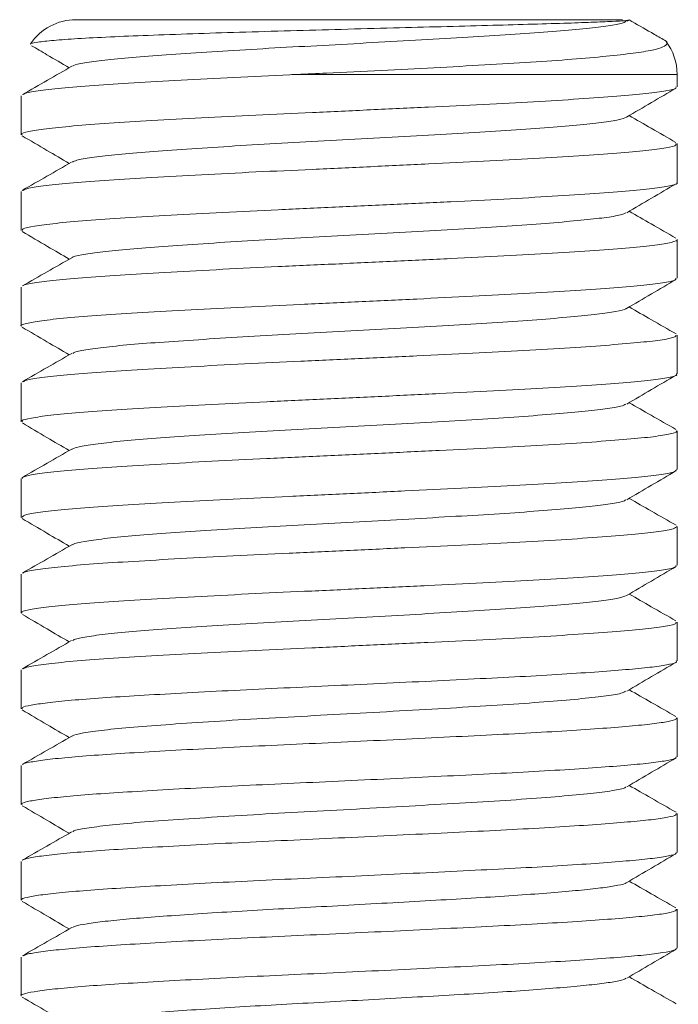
# Model space of a CAD drawing. Header units: millimetres. Extents: x 0 to 420, y 0 to 297.
# Tile 3 of 6: x 138 to 150, y 160 to 178. Entities that reach past the tile are written whole.
import ezdxf

# ---------------------------------------------------------------- set-up
doc = ezdxf.new("R2010")
doc.units = ezdxf.units.MM

msp = doc.modelspace()

# ---------------------------------------------------------------- linework, layer by layer
at = {"color": 7, "linetype": 'Continuous', "lineweight": 15}
for p, q in [((139.216, 177.628), (149.216, 177.628)), ((149.296, 177.599), (149.327, 177.617)), ((149.316, 177.623), (149.334, 177.612)), ((150.216, 176.4), (150.216, 176.628)), ((138.216, 176.236), (138.216, 175.525)), ((150.216, 174.65), (150.216, 175.361)), ((138.216, 174.486), (138.216, 173.775)), ((150.216, 172.9), (150.216, 173.611)), ((138.216, 172.736), (138.216, 172.025)), ((150.216, 171.15), (150.216, 171.861)), ((138.216, 170.986), (138.216, 170.275)), ((150.216, 169.4), (150.216, 170.111)), ((138.216, 169.236), (138.216, 168.525)), ((138.239, 169.236), (138.233, 169.256)), ((150.216, 167.65), (150.216, 168.361)), ((138.216, 167.486), (138.216, 166.775)), ((150.216, 165.9), (150.216, 166.611)), ((138.216, 165.736), (138.216, 165.025)), ((150.216, 164.15), (150.216, 164.861)), ((138.216, 163.986), (138.216, 163.275)), ((150.216, 162.4), (150.216, 163.111)), ((138.216, 162.236), (138.216, 161.525)), ((150.216, 160.65), (150.216, 161.361)), ((138.216, 160.486), (138.216, 159.775))]:
    msp.add_line(p, q, dxfattribs=at)
at = {"color": 8, "linetype": 'Continuous', "lineweight": 15}
msp.add_line((150.216, 176.628), (143.263, 176.628), dxfattribs=at)
at = {"color": 7, "linetype": 'Continuous', "lineweight": 15}
for centre, start, end in [((139.216, 176.628), 90, 146.2374), ((149.216, 176.628), 0, 36.9422)]:
    msp.add_arc(centre, 1, start, end, dxfattribs=at)
for points, knots in [([(138.393, 177.178), (138.391, 177.18), (138.374, 177.194), (138.502, 177.217), (138.783, 177.249), (139.236, 177.282), (139.818, 177.313), (140.527, 177.342), (141.328, 177.371), (142.21, 177.399), (143.13, 177.426), (144.082, 177.452), (145.015, 177.477), (145.918, 177.501), (146.751, 177.523), (147.51, 177.544), (148.149, 177.563), (148.669, 177.581), (149.044, 177.596), (149.282, 177.61), (149.311, 177.616), (149.325, 177.619)], [0, 0, 0, 0, 0.009864, 0.06686, 0.125535, 0.182019, 0.240165, 0.296252, 0.354014, 0.40929, 0.466191, 0.521119, 0.577714, 0.631427, 0.686715, 0.740107, 0.795154, 0.84685, 0.900068, 0.951157, 1, 1, 1, 1]), ([(149.279, 177.599), (149.271, 177.591), (149.245, 177.568), (149.047, 177.528), (148.691, 177.482), (148.177, 177.432), (147.539, 177.382), (146.797, 177.332), (145.976, 177.284), (145.098, 177.234), (144.191, 177.183), (143.287, 177.135), (142.412, 177.086), (141.591, 177.036), (140.855, 176.986), (140.226, 176.938), (139.717, 176.888), (139.363, 176.837), (139.176, 176.801), (139.161, 176.781), (139.157, 176.776)], [0, 0, 0, 0, 0.027093, 0.083317, 0.142909, 0.202953, 0.263524, 0.323659, 0.383198, 0.443603, 0.504093, 0.563746, 0.623707, 0.684271, 0.744477, 0.803988, 0.864345, 0.924863, 0.984593, 1, 1, 1, 1]), ([(149.963, 177.267), (149.89, 177.308), (149.683, 177.427), (149.475, 177.546), (149.34, 177.623)], [0, 0, 0, 0, 0.348747, 1, 1, 1, 1]), ([(149.961, 177.264), (149.97, 177.26), (150.033, 177.233), (150.042, 177.189), (149.979, 177.128), (149.774, 177.069), (149.429, 177.015), (148.935, 176.959), (148.304, 176.903), (147.554, 176.85), (146.701, 176.8), (145.777, 176.75), (144.798, 176.7), (143.952, 176.66), (143.441, 176.636), (143.263, 176.628)], [0, 0, 0, 0, 0.011338, 0.081211, 0.156691, 0.233917, 0.318311, 0.404945, 0.49314, 0.583806, 0.673526, 0.765788, 0.856554, 0.949929, 1, 1, 1, 1]), ([(138.405, 177.153), (138.499, 177.098), (138.729, 176.963), (138.958, 176.828), (139.094, 176.749)], [0, 0, 0, 0, 0.4096429, 1, 1, 1, 1]), ([(139.143, 176.777), (138.994, 176.692), (138.692, 176.519), (138.389, 176.346), (138.236, 176.258)], [0, 0, 0, 0, 0.494925, 1, 1, 1, 1]), ([(138.258, 176.258), (138.263, 176.264), (138.281, 176.286), (138.505, 176.324), (138.924, 176.375), (139.522, 176.425), (140.262, 176.473), (141.128, 176.523), (142.094, 176.573), (142.826, 176.608), (143.219, 176.626), (143.263, 176.628)], [0, 0, 0, 0, 0.048382, 0.181057, 0.315483, 0.44955, 0.581742, 0.715473, 0.85, 0.98319, 1, 1, 1, 1]), ([(138.233, 175.525), (138.228, 175.529), (138.2, 175.549), (138.336, 175.584), (138.644, 175.634), (139.145, 175.684), (139.8, 175.734), (140.593, 175.782), (141.502, 175.832), (142.497, 175.883), (143.543, 175.93), (144.612, 175.98), (145.67, 176.03), (146.681, 176.08), (147.613, 176.128), (148.44, 176.178), (149.134, 176.229), (149.675, 176.277), (150.035, 176.326), (150.213, 176.368), (150.198, 176.392), (150.193, 176.4)], [0, 0, 0, 0, 0.012727, 0.068685, 0.125224, 0.182156, 0.238578, 0.294604, 0.351435, 0.408244, 0.464239, 0.520708, 0.577642, 0.634137, 0.690117, 0.746911, 0.803755, 0.859801, 0.916195, 0.973125, 1, 1, 1, 1]), ([(149.293, 175.847), (149.444, 175.936), (149.745, 176.112), (150.046, 176.289), (150.197, 176.377)], [0, 0, 0, 0, 0.499889, 1, 1, 1, 1]), ([(149.289, 175.847), (149.25, 175.831), (149.17, 175.799), (148.852, 175.75), (148.397, 175.702), (147.806, 175.652), (147.103, 175.601), (146.311, 175.554), (145.452, 175.504), (144.552, 175.453), (143.644, 175.404), (142.755, 175.356), (141.909, 175.306), (141.137, 175.255), (140.463, 175.207), (139.904, 175.158), (139.485, 175.107), (139.224, 175.063), (139.174, 175.035), (139.153, 175.024)], [0, 0, 0, 0, 0.057191, 0.11711, 0.176658, 0.237056, 0.297401, 0.356879, 0.416906, 0.477399, 0.537398, 0.596892, 0.657252, 0.717637, 0.777164, 0.837113, 0.897604, 0.957678, 1, 1, 1, 1]), ([(150.196, 175.383), (150.046, 175.469), (149.76, 175.633), (149.474, 175.797), (149.339, 175.874)], [0, 0, 0, 0, 0.526868, 1, 1, 1, 1]), ([(138.234, 175.504), (138.385, 175.415), (138.671, 175.247), (138.958, 175.079), (139.094, 174.999)], [0, 0, 0, 0, 0.52563, 1, 1, 1, 1]), ([(138.249, 174.507), (138.276, 174.52), (138.336, 174.548), (138.65, 174.594), (139.143, 174.645), (139.8, 174.694), (140.593, 174.742), (141.502, 174.793), (142.497, 174.843), (143.543, 174.891), (144.612, 174.94), (145.67, 174.991), (146.681, 175.041), (147.613, 175.088), (148.44, 175.139), (149.134, 175.189), (149.675, 175.237), (150.035, 175.286), (150.213, 175.328), (150.198, 175.353), (150.193, 175.361)], [0, 0, 0, 0, 0.045292, 0.103251, 0.161613, 0.219452, 0.276885, 0.335144, 0.39338, 0.450781, 0.508669, 0.567033, 0.624947, 0.682333, 0.740554, 0.798826, 0.856279, 0.91409, 0.97245, 1, 1, 1, 1]), ([(139.138, 175.024), (138.987, 174.938), (138.686, 174.765), (138.385, 174.593), (138.234, 174.507)], [0, 0, 0, 0, 0.499882, 1, 1, 1, 1]), ([(138.239, 173.775), (138.237, 173.785), (138.232, 173.812), (138.437, 173.853), (138.822, 173.904), (139.387, 173.954), (140.1, 174.002), (140.942, 174.052), (141.89, 174.102), (142.909, 174.152), (143.967, 174.2), (145.036, 174.25), (146.079, 174.3), (147.062, 174.349), (147.955, 174.398), (148.734, 174.448), (149.367, 174.498), (149.844, 174.546), (150.125, 174.596), (150.243, 174.631), (150.212, 174.649), (150.21, 174.65)], [0, 0, 0, 0, 0.035096, 0.0910832, 0.1478852, 0.204721, 0.2607537, 0.3171636, 0.374094, 0.4306419, 0.4865945, 0.543355, 0.6002213, 0.6563163, 0.7126469, 0.7695688, 0.8261799, 0.8821121, 0.9388253, 0.9957165, 1, 1, 1, 1]), ([(149.296, 174.099), (149.447, 174.187), (149.748, 174.364), (150.049, 174.541), (150.199, 174.629)], [0, 0, 0, 0, 0.4999, 1, 1, 1, 1]), ([(149.277, 174.099), (149.263, 174.089), (149.228, 174.063), (148.992, 174.019), (148.597, 173.972), (148.056, 173.922), (147.395, 173.871), (146.635, 173.822), (145.8, 173.774), (144.913, 173.724), (144.005, 173.673), (143.105, 173.626), (142.239, 173.576), (141.433, 173.525), (140.717, 173.476), (140.112, 173.428), (139.63, 173.378), (139.311, 173.327), (139.152, 173.295), (139.147, 173.277), (139.146, 173.276)], [0, 0, 0, 0, 0.035114, 0.095438, 0.15493, 0.215145, 0.275691, 0.335608, 0.395273, 0.45576, 0.516135, 0.575648, 0.635796, 0.696352, 0.756353, 0.815952, 0.876406, 0.936825, 0.996376, 1, 1, 1, 1]), ([(150.196, 173.634), (150.045, 173.72), (149.76, 173.883), (149.474, 174.047), (149.339, 174.124)], [0, 0, 0, 0, 0.527325, 1, 1, 1, 1]), ([(138.235, 173.753), (138.389, 173.662), (138.677, 173.494), (138.962, 173.326), (139.094, 173.249)], [0, 0, 0, 0, 0.537286, 1, 1, 1, 1]), ([(138.25, 172.759), (138.25, 172.762), (138.255, 172.78), (138.443, 172.814), (138.821, 172.865), (139.388, 172.915), (140.099, 172.963), (140.942, 173.012), (141.89, 173.063), (142.909, 173.113), (143.967, 173.16), (145.036, 173.21), (146.079, 173.261), (147.062, 173.309), (147.955, 173.358), (148.734, 173.409), (149.367, 173.459), (149.844, 173.506), (150.125, 173.556), (150.243, 173.592), (150.212, 173.609), (150.21, 173.611)], [0, 0, 0, 0, 0.007902, 0.065467, 0.12387, 0.182307, 0.239919, 0.297919, 0.356454, 0.414595, 0.472125, 0.530485, 0.588954, 0.64663, 0.704548, 0.763074, 0.821281, 0.87879, 0.937101, 0.995596, 1, 1, 1, 1]), ([(139.142, 173.276), (138.991, 173.19), (138.69, 173.018), (138.389, 172.846), (138.239, 172.76)], [0, 0, 0, 0, 0.499891, 1, 1, 1, 1]), ([(138.218, 172.025), (138.218, 172.025), (138.186, 172.042), (138.297, 172.074), (138.562, 172.123), (139.029, 172.174), (139.653, 172.224), (140.421, 172.271), (141.308, 172.322), (142.288, 172.372), (143.326, 172.421), (144.393, 172.469), (145.456, 172.52), (146.479, 172.57), (147.429, 172.618), (148.281, 172.668), (149.004, 172.718), (149.577, 172.767), (149.976, 172.815), (150.195, 172.861), (150.195, 172.889), (150.196, 172.9)], [0, 0, 0, 0, 0.001167, 0.057247, 0.113594, 0.170518, 0.227116, 0.28305, 0.339774, 0.396659, 0.452813, 0.509077, 0.565988, 0.622644, 0.67857, 0.735241, 0.792148, 0.848387, 0.904564, 0.961456, 1, 1, 1, 1]), ([(149.293, 172.347), (149.444, 172.436), (149.745, 172.612), (150.046, 172.789), (150.197, 172.878)], [0, 0, 0, 0, 0.499884, 1, 1, 1, 1]), ([(149.283, 172.347), (149.282, 172.345), (149.275, 172.325), (149.106, 172.289), (148.775, 172.241), (148.286, 172.192), (147.671, 172.141), (146.947, 172.091), (146.14, 172.044), (145.27, 171.994), (144.366, 171.943), (143.46, 171.894), (142.577, 171.846), (141.744, 171.795), (140.99, 171.745), (140.338, 171.698), (139.805, 171.648), (139.419, 171.597), (139.199, 171.557), (139.169, 171.533), (139.159, 171.525)], [0, 0, 0, 0, 0.008946, 0.06949, 0.129271, 0.189121, 0.24968, 0.309989, 0.369504, 0.429797, 0.490361, 0.550236, 0.609993, 0.670531, 0.730895, 0.790419, 0.850649, 0.911227, 0.971191, 1, 1, 1, 1]), ([(150.198, 171.882), (150.047, 171.969), (149.761, 172.132), (149.475, 172.296), (149.339, 172.374)], [0, 0, 0, 0, 0.525975, 1, 1, 1, 1]), ([(138.233, 172.004), (138.384, 171.916), (138.671, 171.747), (138.957, 171.579), (139.094, 171.499)], [0, 0, 0, 0, 0.525015, 1, 1, 1, 1]), ([(138.259, 171.008), (138.272, 171.017), (138.307, 171.042), (138.571, 171.084), (139.027, 171.135), (139.654, 171.185), (140.42, 171.232), (141.308, 171.282), (142.288, 171.333), (143.326, 171.381), (144.393, 171.43), (145.456, 171.481), (146.479, 171.531), (147.429, 171.578), (148.281, 171.628), (149.004, 171.679), (149.577, 171.728), (149.976, 171.776), (150.195, 171.821), (150.195, 171.849), (150.196, 171.861)], [0, 0, 0, 0, 0.032357, 0.090192, 0.148619, 0.206711, 0.264122, 0.322343, 0.380731, 0.438367, 0.496116, 0.554529, 0.612681, 0.670084, 0.728251, 0.78666, 0.844385, 0.902044, 0.960438, 1, 1, 1, 1]), ([(139.139, 171.525), (138.989, 171.439), (138.688, 171.266), (138.386, 171.094), (138.236, 171.008)], [0, 0, 0, 0, 0.499878, 1, 1, 1, 1]), ([(138.239, 170.275), (138.234, 170.282), (138.215, 170.305), (138.381, 170.343), (138.727, 170.394), (139.259, 170.444), (139.942, 170.493), (140.76, 170.541), (141.689, 170.592), (142.696, 170.642), (143.749, 170.69), (144.818, 170.74), (145.87, 170.79), (146.867, 170.839), (147.781, 170.887), (148.586, 170.938), (149.25, 170.988), (149.76, 171.036), (150.083, 171.085), (150.228, 171.124), (150.203, 171.145), (150.197, 171.15)], [0, 0, 0, 0, 0.023597, 0.079525, 0.13621, 0.193114, 0.249337, 0.305533, 0.362431, 0.419131, 0.475061, 0.53169, 0.58861, 0.644919, 0.701034, 0.757909, 0.814658, 0.870605, 0.927172, 0.984101, 1, 1, 1, 1]), ([(149.295, 170.598), (149.445, 170.686), (149.746, 170.863), (150.047, 171.04), (150.198, 171.128)], [0, 0, 0, 0, 0.499905, 1, 1, 1, 1]), ([(149.281, 170.598), (149.256, 170.585), (149.199, 170.555), (148.923, 170.509), (148.497, 170.462), (147.93, 170.412), (147.246, 170.361), (146.469, 170.313), (145.622, 170.264), (144.727, 170.213), (143.819, 170.163), (142.924, 170.116), (142.068, 170.066), (141.278, 170.015), (140.584, 169.966), (140.002, 169.918), (139.555, 169.867), (139.252, 169.819), (139.18, 169.789), (139.147, 169.775)], [0, 0, 0, 0, 0.046612, 0.106715, 0.166157, 0.226454, 0.286884, 0.346506, 0.406334, 0.466812, 0.52698, 0.586404, 0.646649, 0.707104, 0.766812, 0.826548, 0.887009, 0.947237, 1, 1, 1, 1]), ([(150.194, 170.135), (150.043, 170.221), (149.758, 170.384), (149.473, 170.547), (149.339, 170.624)], [0, 0, 0, 0, 0.528734, 1, 1, 1, 1]), ([(138.236, 170.253), (138.386, 170.164), (138.672, 169.996), (138.958, 169.828), (139.094, 169.749)], [0, 0, 0, 0, 0.526505, 1, 1, 1, 1]), ([(138.239, 169.258), (138.281, 169.273), (138.369, 169.305), (138.731, 169.354), (139.258, 169.405), (139.943, 169.453), (140.76, 169.502), (141.689, 169.552), (142.696, 169.603), (143.749, 169.65), (144.818, 169.7), (145.87, 169.751), (146.867, 169.8), (147.781, 169.848), (148.586, 169.898), (149.25, 169.949), (149.76, 169.996), (150.083, 170.046), (150.228, 170.085), (150.203, 170.106), (150.197, 170.111)], [0, 0, 0, 0, 0.055319, 0.113494, 0.171895, 0.229596, 0.28727, 0.345664, 0.403856, 0.461257, 0.519374, 0.577791, 0.635581, 0.693172, 0.751543, 0.809784, 0.867202, 0.925256, 0.983683, 1, 1, 1, 1]), ([(139.139, 169.775), (138.989, 169.689), (138.688, 169.516), (138.386, 169.344), (138.236, 169.258)], [0, 0, 0, 0, 0.499889, 1, 1, 1, 1]), ([(138.23, 168.525), (138.237, 168.538), (138.251, 168.568), (138.497, 168.613), (138.919, 168.664), (139.513, 168.714), (140.253, 168.762), (141.117, 168.811), (142.082, 168.862), (143.111, 168.911), (144.174, 168.959), (145.241, 169.01), (146.275, 169.06), (147.242, 169.108), (148.116, 169.157), (148.868, 169.208), (149.473, 169.257), (149.909, 169.305), (150.174, 169.354), (150.196, 169.385), (150.207, 169.4)], [0, 0, 0, 0, 0.045867, 0.101996, 0.158874, 0.21561, 0.27155, 0.328127, 0.385053, 0.441423, 0.497483, 0.554333, 0.611114, 0.667081, 0.723593, 0.780524, 0.836971, 0.892976, 0.949792, 1, 1, 1, 1]), ([(149.294, 168.848), (149.445, 168.936), (149.746, 169.113), (150.048, 169.29), (150.198, 169.378)], [0, 0, 0, 0, 0.499877, 1, 1, 1, 1]), ([(149.276, 168.848), (149.27, 168.842), (149.251, 168.819), (149.051, 168.779), (148.686, 168.731), (148.17, 168.682), (147.531, 168.631), (146.788, 168.581), (145.966, 168.534), (145.087, 168.483), (144.18, 168.433), (143.277, 168.385), (142.402, 168.336), (141.582, 168.285), (140.847, 168.235), (140.219, 168.188), (139.712, 168.137), (139.36, 168.087), (139.174, 168.05), (139.159, 168.03), (139.156, 168.025)], [0, 0, 0, 0, 0.022061, 0.0825232, 0.1421203, 0.2021886, 0.2627729, 0.3229106, 0.3824674, 0.4428917, 0.5033896, 0.5630454, 0.6230321, 0.6836105, 0.7438185, 0.8033458, 0.8637229, 0.9242504, 0.9839799, 1, 1, 1, 1]), ([(150.199, 168.382), (150.048, 168.468), (149.761, 168.632), (149.475, 168.796), (149.339, 168.874)], [0, 0, 0, 0, 0.52571, 1, 1, 1, 1]), ([(138.233, 168.504), (138.384, 168.416), (138.67, 168.247), (138.957, 168.079), (139.094, 167.999)], [0, 0, 0, 0, 0.524794, 1, 1, 1, 1]), ([(138.258, 167.509), (138.263, 167.514), (138.279, 167.536), (138.501, 167.574), (138.918, 167.624), (139.514, 167.675), (140.253, 167.722), (141.117, 167.772), (142.082, 167.823), (143.111, 167.872), (144.174, 167.92), (145.241, 167.97), (146.275, 168.021), (147.242, 168.068), (148.116, 168.118), (148.868, 168.169), (149.473, 168.218), (149.909, 168.266), (150.174, 168.314), (150.196, 168.346), (150.207, 168.361)], [0, 0, 0, 0, 0.019958, 0.077611, 0.136033, 0.194311, 0.251769, 0.309883, 0.368354, 0.426256, 0.483838, 0.542231, 0.600554, 0.658041, 0.716087, 0.774564, 0.832544, 0.89007, 0.948429, 1, 1, 1, 1]), ([(139.14, 168.026), (138.99, 167.939), (138.689, 167.767), (138.388, 167.595), (138.237, 167.509)], [0, 0, 0, 0, 0.499884, 1, 1, 1, 1]), ([(138.232, 166.775), (138.227, 166.779), (138.2, 166.799), (138.333, 166.833), (138.639, 166.883), (139.138, 166.934), (139.791, 166.983), (140.583, 167.031), (141.491, 167.081), (142.485, 167.132), (143.531, 167.18), (144.599, 167.229), (145.658, 167.28), (146.669, 167.329), (147.602, 167.377), (148.431, 167.427), (149.127, 167.478), (149.669, 167.526), (150.032, 167.575), (150.212, 167.617), (150.197, 167.642), (150.193, 167.65)], [0, 0, 0, 0, 0.012056, 0.068018, 0.124547, 0.18148, 0.237913, 0.293931, 0.350757, 0.407571, 0.463573, 0.520031, 0.576965, 0.63347, 0.689444, 0.746233, 0.803081, 0.859136, 0.915518, 0.972447, 1, 1, 1, 1]), ([(149.293, 167.097), (149.444, 167.186), (149.745, 167.362), (150.046, 167.539), (150.197, 167.627)], [0, 0, 0, 0, 0.499899, 1, 1, 1, 1]), ([(150.195, 166.634), (150.044, 166.72), (149.759, 166.884), (149.474, 167.047), (149.339, 167.124)], [0, 0, 0, 0, 0.527739, 1, 1, 1, 1]), ([(149.29, 167.097), (149.25, 167.081), (149.168, 167.048), (148.848, 167), (148.391, 166.952), (147.799, 166.901), (147.094, 166.851), (146.301, 166.803), (145.442, 166.753), (144.541, 166.703), (143.634, 166.653), (142.744, 166.606), (141.9, 166.555), (141.128, 166.505), (140.455, 166.457), (139.898, 166.407), (139.481, 166.357), (139.223, 166.312), (139.174, 166.285), (139.154, 166.274)], [0, 0, 0, 0, 0.057936, 0.117859, 0.177433, 0.237852, 0.298207, 0.357695, 0.417749, 0.478259, 0.538263, 0.59778, 0.658163, 0.718559, 0.778093, 0.838071, 0.898579, 0.958658, 1, 1, 1, 1]), ([(138.236, 166.752), (138.386, 166.664), (138.672, 166.496), (138.958, 166.328), (139.094, 166.249)], [0, 0, 0, 0, 0.526731, 1, 1, 1, 1]), ([(138.251, 165.757), (138.276, 165.77), (138.334, 165.798), (138.645, 165.844), (139.136, 165.894), (139.791, 165.944), (140.583, 165.992), (141.491, 166.042), (142.485, 166.093), (143.531, 166.14), (144.599, 166.19), (145.658, 166.24), (146.669, 166.29), (147.602, 166.338), (148.431, 166.388), (149.127, 166.439), (149.669, 166.487), (150.032, 166.536), (150.212, 166.578), (150.197, 166.603), (150.193, 166.611)], [0, 0, 0, 0, 0.044344, 0.102308, 0.160687, 0.218554, 0.275995, 0.334265, 0.392522, 0.449946, 0.507839, 0.566219, 0.62416, 0.681555, 0.739787, 0.798079, 0.855557, 0.913372, 0.971747, 1, 1, 1, 1]), ([(139.138, 166.274), (138.987, 166.188), (138.686, 166.016), (138.385, 165.843), (138.234, 165.757)], [0, 0, 0, 0, 0.499882, 1, 1, 1, 1]), ([(138.235, 165.025), (138.232, 165.033), (138.225, 165.056), (138.376, 165.092), (138.673, 165.136), (139.116, 165.181), (139.683, 165.226), (140.361, 165.268), (141.136, 165.312), (141.991, 165.357), (142.898, 165.401), (143.836, 165.444), (144.785, 165.488), (145.724, 165.533), (146.621, 165.577), (147.457, 165.619), (148.215, 165.664), (148.876, 165.709), (149.417, 165.753), (149.831, 165.795), (150.098, 165.84), (150.222, 165.875), (150.204, 165.895), (150.199, 165.9)], [0, 0, 0, 0, 0.028198, 0.077881, 0.128221, 0.178834, 0.229085, 0.278771, 0.32912, 0.379732, 0.429971, 0.47966, 0.53002, 0.580631, 0.630857, 0.68055, 0.730919, 0.781529, 0.831743, 0.88144, 0.931819, 0.982428, 1, 1, 1, 1]), ([(149.296, 165.348), (149.446, 165.437), (149.747, 165.614), (150.049, 165.79), (150.199, 165.879)], [0, 0, 0, 0, 0.499881, 1, 1, 1, 1]), ([(149.273, 165.348), (149.263, 165.34), (149.234, 165.313), (148.99, 165.269), (148.562, 165.218), (147.97, 165.165), (147.244, 165.111), (146.411, 165.059), (145.499, 165.007), (144.54, 164.953), (143.571, 164.9), (142.625, 164.849), (141.735, 164.795), (140.934, 164.741), (140.252, 164.691), (139.706, 164.637), (139.34, 164.583), (139.157, 164.548), (139.151, 164.528), (139.151, 164.527)], [0, 0, 0, 0, 0.031334, 0.095757, 0.1593, 0.223683, 0.288282, 0.351984, 0.416054, 0.480711, 0.544791, 0.608485, 0.673081, 0.73747, 0.801013, 0.86543, 0.930012, 0.993676, 1, 1, 1, 1]), ([(150.196, 164.883), (150.046, 164.969), (149.76, 165.133), (149.474, 165.297), (149.339, 165.374)], [0, 0, 0, 0, 0.527021, 1, 1, 1, 1]), ([(138.234, 165.004), (138.384, 164.915), (138.671, 164.747), (138.958, 164.579), (139.094, 164.499)], [0, 0, 0, 0, 0.525144, 1, 1, 1, 1]), ([(138.24, 164.01), (138.24, 164.01), (138.243, 164.025), (138.383, 164.053), (138.671, 164.097), (139.117, 164.142), (139.683, 164.186), (140.361, 164.228), (141.136, 164.273), (141.991, 164.318), (142.898, 164.362), (143.836, 164.404), (144.785, 164.449), (145.724, 164.494), (146.621, 164.538), (147.457, 164.58), (148.215, 164.624), (148.876, 164.669), (149.417, 164.713), (149.831, 164.756), (150.098, 164.8), (150.222, 164.836), (150.204, 164.855), (150.199, 164.861)], [0, 0, 0, 0, 0.000456, 0.051558, 0.103334, 0.155392, 0.207077, 0.258182, 0.309968, 0.362026, 0.413699, 0.464806, 0.516603, 0.568659, 0.62032, 0.67143, 0.723238, 0.775293, 0.82694, 0.878055, 0.929873, 0.981926, 1, 1, 1, 1]), ([(139.143, 164.527), (138.992, 164.441), (138.691, 164.268), (138.39, 164.096), (138.239, 164.01)], [0, 0, 0, 0, 0.499884, 1, 1, 1, 1]), ([(138.234, 163.275), (138.23, 163.281), (138.213, 163.301), (138.339, 163.334), (138.608, 163.379), (139.028, 163.423), (139.574, 163.468), (140.233, 163.51), (140.992, 163.554), (141.835, 163.599), (142.734, 163.644), (143.668, 163.686), (144.616, 163.73), (145.559, 163.775), (146.465, 163.819), (147.313, 163.862), (148.087, 163.906), (148.767, 163.951), (149.33, 163.995), (149.767, 164.037), (150.061, 164.082), (150.21, 164.12), (150.201, 164.142), (150.198, 164.15)], [0, 0, 0, 0, 0.019312, 0.069005, 0.119229, 0.16984, 0.220202, 0.269891, 0.320128, 0.37074, 0.421091, 0.470778, 0.521027, 0.57164, 0.62198, 0.671664, 0.721925, 0.772539, 0.822869, 0.872552, 0.922824, 0.973439, 1, 1, 1, 1]), ([(149.294, 163.598), (149.446, 163.687), (149.747, 163.863), (150.048, 164.04), (150.197, 164.128)], [0, 0, 0, 0, 0.503449, 1, 1, 1, 1]), ([(149.275, 163.597), (149.272, 163.592), (149.259, 163.57), (149.05, 163.528), (148.656, 163.478), (148.09, 163.425), (147.387, 163.37), (146.572, 163.318), (145.672, 163.267), (144.719, 163.213), (143.75, 163.16), (142.797, 163.109), (141.894, 163.055), (141.074, 163.001), (140.368, 162.95), (139.796, 162.897), (139.394, 162.843), (139.179, 162.803), (139.162, 162.78), (139.158, 162.774)], [0, 0, 0, 0, 0.018237, 0.082654, 0.146136, 0.210227, 0.274752, 0.338547, 0.402262, 0.466776, 0.530927, 0.594378, 0.658762, 0.723155, 0.786613, 0.850749, 0.915266, 0.979002, 1, 1, 1, 1]), ([(150.197, 163.133), (150.047, 163.219), (149.761, 163.383), (149.475, 163.546), (149.339, 163.624)], [0, 0, 0, 0, 0.526322, 1, 1, 1, 1]), ([(138.235, 163.253), (138.386, 163.164), (138.672, 162.996), (138.958, 162.828), (139.094, 162.749)], [0, 0, 0, 0, 0.526566, 1, 1, 1, 1]), ([(138.242, 162.257), (138.272, 162.27), (138.335, 162.297), (138.612, 162.339), (139.027, 162.384), (139.574, 162.429), (140.233, 162.471), (140.992, 162.515), (141.835, 162.56), (142.734, 162.604), (143.668, 162.647), (144.616, 162.691), (145.559, 162.736), (146.465, 162.78), (147.313, 162.822), (148.087, 162.866), (148.767, 162.911), (149.33, 162.956), (149.767, 162.998), (150.061, 163.042), (150.21, 163.08), (150.201, 163.103), (150.198, 163.111)], [0, 0, 0, 0, 0.045259, 0.096765, 0.148667, 0.200312, 0.251269, 0.302787, 0.35469, 0.406326, 0.457279, 0.50881, 0.560714, 0.612339, 0.66329, 0.714833, 0.766738, 0.818352, 0.869301, 0.920856, 0.972761, 1, 1, 1, 1]), ([(139.138, 162.774), (138.988, 162.688), (138.686, 162.516), (138.385, 162.344), (138.235, 162.257)], [0, 0, 0, 0, 0.499878, 1, 1, 1, 1]), ([(138.229, 161.525), (138.225, 161.528), (138.203, 161.546), (138.307, 161.577), (138.548, 161.621), (138.944, 161.665), (139.468, 161.71), (140.108, 161.753), (140.85, 161.796), (141.68, 161.841), (142.571, 161.886), (143.5, 161.928), (144.448, 161.972), (145.394, 162.017), (146.308, 162.062), (147.168, 162.104), (147.955, 162.148), (148.654, 162.193), (149.239, 162.237), (149.699, 162.28), (150.02, 162.324), (150.197, 162.364), (150.2, 162.39), (150.201, 162.4)], [0, 0, 0, 0, 0.0104028, 0.0601637, 0.1102545, 0.1608429, 0.2112946, 0.261046, 0.3111511, 0.3617427, 0.4121862, 0.4619287, 0.5120478, 0.5626424, 0.6130775, 0.6628118, 0.7129447, 0.763542, 0.8139686, 0.8636952, 0.9138418, 0.9644416, 1, 1, 1, 1]), ([(149.296, 161.849), (149.447, 161.937), (149.748, 162.114), (150.049, 162.291), (150.2, 162.379)], [0, 0, 0, 0, 0.499888, 1, 1, 1, 1]), ([(149.286, 161.849), (149.286, 161.847), (149.284, 161.83), (149.143, 161.797), (148.878, 161.754), (148.485, 161.711), (147.988, 161.666), (147.395, 161.622), (146.725, 161.578), (145.994, 161.535), (145.217, 161.491), (144.413, 161.446), (143.608, 161.402), (142.818, 161.36), (142.061, 161.315), (141.355, 161.27), (140.725, 161.226), (140.181, 161.184), (139.734, 161.139), (139.404, 161.094), (139.205, 161.056), (139.169, 161.034), (139.155, 161.025)], [0, 0, 0, 0, 0.007899, 0.061662, 0.114941, 0.167774, 0.221352, 0.275112, 0.328377, 0.381218, 0.434805, 0.488561, 0.541812, 0.594662, 0.648258, 0.702011, 0.755247, 0.808106, 0.86171, 0.91546, 0.968681, 1, 1, 1, 1]), ([(150.196, 161.384), (150.045, 161.47), (149.76, 161.633), (149.474, 161.797), (149.339, 161.874)], [0, 0, 0, 0, 0.527155, 1, 1, 1, 1]), ([(138.235, 161.503), (138.386, 161.414), (138.672, 161.247), (138.958, 161.079), (139.094, 160.999)], [0, 0, 0, 0, 0.526093, 1, 1, 1, 1]), ([(138.253, 160.509), (138.271, 160.518), (138.315, 160.542), (138.554, 160.581), (138.943, 160.626), (139.469, 160.671), (140.108, 160.713), (140.851, 160.757), (141.68, 160.802), (142.571, 160.847), (143.5, 160.889), (144.448, 160.933), (145.394, 160.978), (146.308, 161.022), (147.168, 161.065), (147.955, 161.109), (148.654, 161.153), (149.239, 161.198), (149.699, 161.24), (150.02, 161.284), (150.197, 161.325), (150.2, 161.35), (150.201, 161.361)], [0, 0, 0, 0, 0.034523, 0.08598, 0.137949, 0.189777, 0.240886, 0.292358, 0.34433, 0.396149, 0.447249, 0.498735, 0.55071, 0.602521, 0.653613, 0.705113, 0.757091, 0.808893, 0.859976, 0.911491, 0.963471, 1, 1, 1, 1]), ([(139.14, 161.026), (138.99, 160.939), (138.689, 160.767), (138.388, 160.595), (138.237, 160.509)], [0, 0, 0, 0, 0.499895, 1, 1, 1, 1]), ([(138.218, 159.775), (138.218, 159.776), (138.193, 159.791), (138.281, 159.819), (138.492, 159.863), (138.865, 159.907), (139.366, 159.952), (139.987, 159.995), (140.712, 160.038), (141.527, 160.083), (142.41, 160.128), (143.333, 160.171), (144.279, 160.214), (145.227, 160.259), (146.149, 160.304), (147.02, 160.347), (147.822, 160.39), (148.537, 160.435), (149.144, 160.48), (149.627, 160.522), (149.973, 160.566), (150.183, 160.609), (150.2, 160.637), (150.209, 160.65)], [0, 0, 0, 0, 0.0014819, 0.051369, 0.1013068, 0.1518524, 0.2023746, 0.2522464, 0.3022003, 0.3527511, 0.403267, 0.4531242, 0.503094, 0.5536497, 0.6041593, 0.6540023, 0.7039879, 0.7545483, 0.8050514, 0.8548808, 0.904882, 0.955447, 1, 1, 1, 1]), ([(149.294, 160.097), (149.444, 160.186), (149.745, 160.362), (150.046, 160.539), (150.197, 160.627)], [0, 0, 0, 0, 0.49989, 1, 1, 1, 1]), ([(149.28, 160.097), (149.277, 160.093), (149.261, 160.074), (149.106, 160.039), (148.816, 159.996), (148.404, 159.953), (147.889, 159.909), (147.281, 159.864), (146.599, 159.82), (145.859, 159.778), (145.075, 159.733), (144.269, 159.688), (143.466, 159.645), (142.681, 159.602), (141.931, 159.557), (141.238, 159.512), (140.621, 159.469), (140.094, 159.426), (139.665, 159.381), (139.358, 159.336), (139.186, 159.302), (139.162, 159.281), (139.155, 159.275)], [0, 0, 0, 0, 0.015433, 0.069268, 0.122502, 0.175552, 0.22932, 0.28315, 0.336367, 0.389432, 0.443208, 0.497032, 0.550232, 0.603312, 0.657095, 0.710914, 0.764097, 0.817193, 0.870982, 0.924796, 0.977962, 1, 1, 1, 1]), ([(150.198, 159.632), (150.048, 159.718), (149.761, 159.882), (149.475, 160.046), (149.339, 160.124)], [0, 0, 0, 0, 0.52572, 1, 1, 1, 1]), ([(138.234, 159.754), (138.385, 159.665), (138.671, 159.497), (138.958, 159.329), (139.094, 159.249)], [0, 0, 0, 0, 0.525762, 1, 1, 1, 1])]:
    msp.add_open_spline(points, degree=3, knots=knots, dxfattribs=at)

doc.saveas('drawing.dxf')
